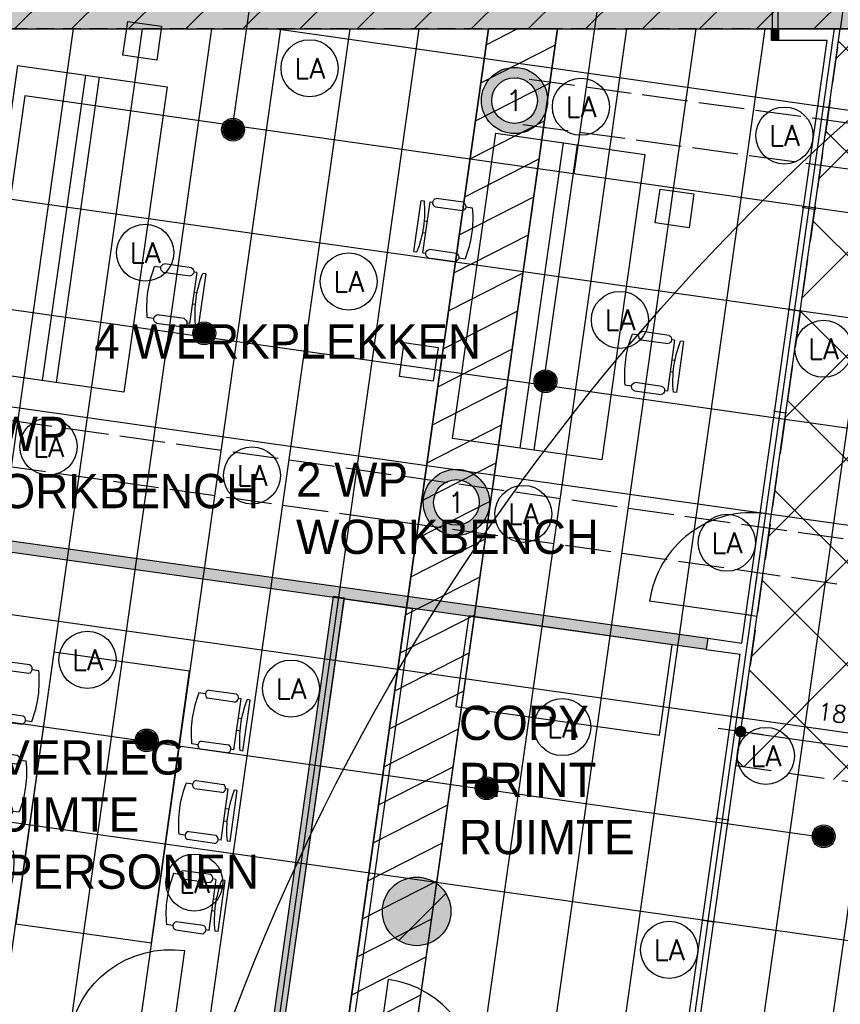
# Model space of a CAD drawing. Header units: millimetres. Extents: x -4107 to 114693, y -37499 to 54671.
# Tile 126 of 156: x 64605 to 71792, y 27556 to 36176. Entities that reach past the tile are written whole.
import ezdxf
from ezdxf.enums import TextEntityAlignment as Align

# ---------------------------------------------------------------- set-up
doc = ezdxf.new("R2010")
doc.units = ezdxf.units.MM
doc.header["$LTSCALE"] = 50
for name, pattern in [('B0702', [4.6875, 3.125, -1.5625]), ('XREF_06_Vloergoot installaties$0$E_GOOT5', [10, 8, -2]), ('XREF_06_werkset$0$B0702', [4.6875, 3.125, -1.5625])]:
    doc.linetypes.add(name, pattern=pattern)
for name, color, linetype in [('FOK_ BRANDSLANGHASPELS', 2, 'Continuous'), ('FOK_05---_TEKST_18', 1, 'Continuous'), ('FOK_05---_TEKST_25', 2, 'Continuous'), ('FOK_08---_MAATVOERING', 2, 'Continuous'), ('FOK_22_BINNENWANDEN', 2, 'Continuous'), ('FOK_22_BINNENWANDEN @ 1 VP1', 2, 'Continuous'), ('FOK_22_BINNENWANDEN @ 1 VP2', 2, 'Continuous'), ('FOK_22_BINNENWANDEN @ 1 VPModel', 2, 'Continuous'), ('FOK_82_LOS MEUBILAIR', 1, 'Continuous'), ('XREF_06_PLAFOND$0$AA00VV4-_SOLID252', 254, 'Continuous'), ('XREF_06_PLAFOND$0$AA45----_PLAFONDAFW', 1, 'Continuous'), ('XREF_06_PLAFOND$0$AI45----_PLAFONDAFW', 2, 'Continuous'), ('XREF_06_Sprinkler installatie$0$WL$1----', 3, 'Continuous'), ('XREF_06_Sprinkler installatie$0$WL524---', 4, 'Continuous'), ('XREF_06_Sprinkler installatie$0$WL6516--', 4, 'Continuous'), ('XREF_06_verlichting$0$EL6311--', 3, 'Continuous'), ('XREF_06_Vloergoot installaties$0$EL6131--_VG', 3, 'Continuous'), ('XREF_06_Vloergoot installaties$0$EL6222--', 3, 'Continuous'), ('XREF_06_werkset$0$AA28G---_PREFABBETON', 242, 'Continuous'), ('XREF_06_werkset$0$AI35----_PLAFONDS', 242, 'Continuous'), ('XREF_06_werkset$0$AL28G---_PREFABBETON', 4, 'Continuous')]:
    doc.layers.add(name, color=color, linetype=linetype)
doc.styles.add('FOK-DIM', font='romans.shx')
doc.styles.add('XREF_06_Sprinkler installatie$0$Standard', font='txt')
doc.styles.add('XREF_06_verlichting$0$BURO-018', font='simplex.shx', dxfattribs={"height": 180})
doc.styles.add('XREF_06_Vloergoot installaties$0$BURO-018', font='simplex.shx', dxfattribs={"height": 180})
doc.dimstyles.new('FOK-100', dxfattribs={"dimscale": 100, "dimtxt": 1.5, "dimasz": 1, "dimexe": 2, "dimexo": 0, "dimgap": 2, "dimtad": 1, "dimdec": 0, "dimzin": 11, "dimdsep": 46, "dimtxsty": 'FOK-DIM', "dimblk1": 'DOT', "dimblk2": 'DOT', "dimsah": 1, "dimcen": 2.5, "dimclrd": 256, "dimclre": 256, "dimclrt": 256, "dimadec": 0, "dimazin": 0, "dimtfac": 1, "dimtdec": 0, "dimtix": 1, "dimtmove": 2, "dimatfit": 3, "dimldrblk": 'DOT', "dimfxl": 2, "dimtolj": 1, "dimtzin": 0, "dimarcsym": 0})

# ---------------------------------------------------------------- blocks, each defined once
blk = doc.blocks.new('XREF_06_Sprinkler installatie$0$SP-KOP02')
at = {"color": 0, "linetype": 'Continuous'}
for p, q in [((-0.875, -0.023), (0.023, 0.875)), ((-0.847, -0.219), (0.219, 0.847)), ((-0.843, 0.233), (-0.233, 0.843)), ((-0.786, -0.383), (0.383, 0.786)), ((-0.702, -0.523), (0.523, 0.702)), ((-0.595, -0.641), (0.641, 0.595)), ((-0.469, -0.739), (0.739, 0.469)), ((-0.32, -0.815), (0.815, 0.32)), ((-0.144, -0.863), (0.863, 0.144)), ((0.072, -0.872), (0.872, -0.072)), ((0.381, -0.788), (0.788, -0.381))]:
    blk.add_line(p, q, dxfattribs=at)
at = {"color": 0, "linetype": 'Continuous', "const_width": 0.875}
blk.add_lwpolyline([(-0.438, 0, 1), (0.438, 0, 1)], format="xyb", close=True, dxfattribs=at)
at = {"color": 0, "linetype": 'Continuous'}
for radius in [1, 0.875]:
    blk.add_circle((0, 0), radius, dxfattribs=at)
at = {"color": 0, "linetype": 'Continuous', "style": 'XREF_06_Sprinkler installatie$0$Standard', "flags": 1}
for tag, p in [('SP_MATCODE', (2, 2)), ('SP_TEMP', (2, -3)), ('SP_DOORL', (2, -5)), ('SP_KFACT', (2, -7)), ('SP_SPRHK', (2, -9)), ('SP_KLEP', (2, -11))]:
    blk.add_attdef(tag, p, '', height=1, dxfattribs=at)
blk = doc.blocks.new('XREF_06_Sprinkler installatie')
at = {"layer": 'XREF_06_Sprinkler installatie$0$WL$1----'}
h = blk.add_hatch(dxfattribs=at)
h.set_pattern_fill('JIS_WOOD', color=256, scale=500, style=0)
h.set_pattern_definition([(45, (0, -36464.7), (-250, 250), [])])
h.paths.add_polyline_path([(30743.8, 36094.7), (95370.7, 36094.7), (86389.5, -27327.7), (59723.1, -18673.6), (68740.5, 7763.6), (69241.7, 10785.2), (68849, 13405.9), (67638.6, 16023.5), (65645.6, 18159.9), (63178.4, 19545.4), (60388.2, 20131.5), (28895, 21976)], flags=16)
h.paths.add_polyline_path([(29853.9, 37108.7), (96538.4, 37108.7), (87224.3, -28664.7), (58653.6, -19392.5), (68002.1, 8015.3), (68349.5, 9912.5), (68461.1, 10706.3), (68321.4, 11469.3), (68229.8, 12765.7), (68109.2, 13218.5), (67906.9, 13527.4), (67399.1, 14920.6), (67172.5, 15065.3), (66709.9, 15980.2), (66021.2, 16693), (65104.6, 17592.2), (63974.8, 18325.8), (62832.6, 18841.7), (59822.5, 19383.9), (28023.7, 21252.6)])
blk.add_lwpolyline([(30743.8, 36094.7), (95370.7, 36094.7), (86389.5, -27327.7), (59723.1, -18673.6), (68740.5, 7763.6), (69241.7, 10785.2), (68849, 13405.9), (67638.6, 16023.5), (65645.6, 18159.9), (63178.4, 19545.4), (60388.2, 20131.5), (28895, 21976)], close=True, dxfattribs=at)
at = {"layer": 'XREF_06_Sprinkler installatie$0$WL524---'}
for p, q in [((66662.3, 36612.5), (66469.4, 35250.5)), ((69705.9, 36580.7), (69457.6, 34827.3)), ((64649.2, 35508.3), (64387.1, 33657)), ((66469.4, 35250.5), (64649.2, 35508.3)), ((72410.3, 34409.2), (66469.4, 35250.5)), ((72159.1, 32556.4), (64387.1, 33657)), ((71640.9, 29015.9), (63885.4, 30114.1))]:
    blk.add_line(p, q, dxfattribs=at)
at = {"layer": 'XREF_06_Sprinkler installatie$0$WL6516--', "xscale": 99.9999999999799, "yscale": 100, "zscale": 100, "rotation": 7.589429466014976}
for p in [(66473.9, 35213.1), (66221.6, 33430.9), (69210.1, 33010.7), (65716.8, 29866.4), (68694, 29447.9), (71646.2, 29026.8)]:
    blk.add_blockref('XREF_06_Sprinkler installatie$0$SP-KOP02', p, dxfattribs=at)
blk = doc.blocks.new('XREF_06_Vloergoot installaties$0$E00415')
at = {"linetype": 'Continuous'}
h = blk.add_hatch(color=0, dxfattribs=at)
edge = h.paths.add_edge_path()
edge.add_arc((0, 0), 2.9, 0, 360)
edge = h.paths.add_edge_path(flags=16)
edge.add_arc((0, 0), 2, 0, 360)
at = {"color": 0, "linetype": 'Continuous'}
for radius in [2.9, 2]:
    blk.add_circle((0, 0), radius, dxfattribs=at)
at = {"color": 0, "linetype": 'Continuous', "style": 'XREF_06_Vloergoot installaties$0$BURO-018'}
for tag, p in [('E_GKAST', (0, 8)), ('E_GROEP', (0, 5)), ('E_SGROEP', (4.5, 5))]:
    blk.add_attdef(tag, text='', height=1.8, dxfattribs=at).set_placement(p, align=Align.MIDDLE)
at = {"color": 0, "linetype": 'Continuous', "style": 'XREF_06_Vloergoot installaties$0$BURO-018', "flags": 1}
for tag, p in [('E_VERMCODE', (13, 5)), ('E_MATCODE', (0, 0))]:
    blk.add_attdef(tag, text='', height=1.8, dxfattribs=at).set_placement(p, align=Align.MIDDLE)
blk = doc.blocks.new('XREF_06_Vloergoot installaties')
at = {"layer": 'XREF_06_Vloergoot installaties$0$EL6131--_VG', "linetype": 'XREF_06_Vloergoot installaties$0$E_GOOT5'}
for p, q in [((74913, 34853), (68966.1, 35666.7)), ((74857.7, 34456.9), (68911.8, 35270.4)), ((50629.8, 34637.5), (80364.5, 30423.3)), ((50573.7, 34241.5), (80308.4, 30027.3))]:
    blk.add_line(p, q, dxfattribs=at)
at = {"layer": 'XREF_06_Vloergoot installaties$0$EL6222--'}
ref = blk.add_blockref('XREF_06_Vloergoot installaties$0$E00415', (68938.9, 35468.6), dxfattribs=dict(at, xscale=99.99999999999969, yscale=100, zscale=100, rotation=352.2551880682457))
ref.add_attrib('E_GROEP', '1', dxfattribs={"layer": '0', "color": 1, "linetype": 'Continuous', "height": 180, "style": 'XREF_06_Vloergoot installaties$0$BURO-018'}).set_placement((68938.9, 35468.6), align=Align.MIDDLE)
ref = blk.add_blockref('XREF_06_Vloergoot installaties$0$E00415', (68430.2, 31949.8), dxfattribs=dict(at, xscale=99.99999999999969, yscale=100, zscale=100, rotation=352.2551880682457))
ref.add_attrib('E_GROEP', '1', dxfattribs={"layer": '0', "color": 1, "linetype": 'Continuous', "height": 180, "style": 'XREF_06_Vloergoot installaties$0$BURO-018'}).set_placement((68430.2, 31949.8), align=Align.MIDDLE)
blk = doc.blocks.new('XREF_06_PLAFOND')
at = {"layer": 'XREF_06_PLAFOND$0$AA00VV4-_SOLID252'}
h = blk.add_hatch(color=256, dxfattribs=at)
edge = h.paths.add_edge_path()
edge.add_line((87220.1, -28652.8), (96531.3, 37099.7))
edge.add_line((96531.3, 37099.7), (29925.1, 37099.7))
edge.add_line((29925.1, 37099.7), (27765.5, 20607.3))
edge.add_line((27765.5, 20607.3), (31097.5, 20428.6))
edge.add_line((31097.5, 20428.6), (31103.1, 20519.4))
edge.add_line((31103.1, 20519.4), (31163, 20516.2))
edge.add_line((31163, 20516.2), (31182.2, 20829.6))
edge.add_line((31182.2, 20829.6), (60332.4, 19103.1))
edge.add_arc((59884.7, 10785.2), 8330, -18.83392, 86.91943, ccw=False)
edge.add_line((67768.7, 8096), (58457.3, -19218.5))
edge.add_line((58457.3, -19218.5), (58452.6, -19217))
edge.add_line((58452.6, -19217), (58423.3, -19307.3))
edge.add_line((58423.3, -19307.3), (87220.1, -28652.8))
edge = h.paths.add_edge_path(flags=16)
edge.add_arc((59884.7, 10785.2), 9330, 341.17597, 446.61048)
edge.add_line((60436.4, 20098.9), (31243.3, 21827.8))
edge.add_line((31243.3, 21827.8), (28955.1, 21950.5))
edge.add_line((28955.1, 21950.5), (30807, 36094.7))
edge.add_line((30807, 36094.7), (95373.9, 36094.7))
edge.add_line((95373.9, 36094.7), (86392.8, -27327.7))
edge.add_line((86392.8, -27327.7), (59702.3, -18665.8))
edge.add_line((59702.3, -18665.8), (68715.7, 7774.7))
at = {"layer": 'XREF_06_PLAFOND$0$AA45----_PLAFONDAFW'}
h = blk.add_hatch(dxfattribs=at)
h.set_pattern_fill('ANSI31', color=256, scale=2200, angle=342.02, style=0)
h.set_pattern_definition([(27.02, (0, 0), (-124.9329, 244.9832), [])])
h.paths.add_polyline_path([(66110.5, 17734.2), (66643.3, 17217.2), (69316.5, 36094.7), (68710.5, 36094.7)])
at = {"layer": 'XREF_06_PLAFOND$0$AI45----_PLAFONDAFW'}
h = blk.add_hatch(dxfattribs=at)
h.set_pattern_fill('_USER,_O', color=256, scale=1800, pattern_type=0)
h.set_pattern_definition([(351.94, (60508.5, -17546.5), (252.38, 1782.22), [])])
edge = h.paths.add_edge_path(flags=16)
edge.add_arc((41622.2, 26897.4), 5449.9, 0, 180)
edge.add_arc((41622.2, 26897.4), 5449.9, 180, 360)
h.paths.add_polyline_path([(49833.5, 30277.3), (51633.5, 30277.3), (51633.5, 27677.3), (49833.5, 27677.3)], flags=16)
edge = h.paths.add_edge_path(flags=16)
edge.add_arc((86127.3, 26613.5), 3800, 0, 180)
edge.add_arc((86127.3, 26613.5), 3800, 180, 360)
edge = h.paths.add_edge_path(flags=16)
edge.add_arc((74998.8, -10766.8), 5450, 0, 180)
edge.add_arc((74998.8, -10766.8), 5450, 180, 360)
edge = h.paths.add_edge_path()
edge.add_arc((59888.1, 10791.1), 9323.9, 341.24236, 446.62909)
edge.add_line((60436.4, 20098.9), (31243.3, 21827.8))
edge.add_line((31243.3, 21827.8), (28955.1, 21950.5))
edge.add_line((28955.1, 21950.5), (30807, 36094.7))
edge.add_line((30807, 36094.7), (95373.9, 36094.7))
edge.add_line((95373.9, 36094.7), (86392.8, -27327.7))
edge.add_line((86392.8, -27327.7), (59702.3, -18665.8))
edge.add_line((59702.3, -18665.8), (68716.8, 7792.9))
h = blk.add_hatch(dxfattribs=at)
h.set_pattern_fill('_USER,_O', color=256, scale=600, angle=90, pattern_type=0)
h.set_pattern_definition([(81.94, (95317.84, 35698.9), (-594.073, 84.126), [])])
edge = h.paths.add_edge_path(flags=16)
edge.add_arc((86127.3, 26613.5), 3800, 0, 360)
edge = h.paths.add_edge_path(flags=16)
edge.add_arc((74998.8, -10766.8), 5450, 0, 360)
edge = h.paths.add_edge_path(flags=16)
edge.add_arc((41622.2, 26897.4), 5449.9, 0, 360)
h.paths.add_polyline_path([(49933.5, 30177.3), (51533.5, 30177.3), (51533.5, 27777.3), (49933.5, 27777.3)], flags=16)
edge = h.paths.add_edge_path()
edge.add_arc((59888.1, 10791.1), 9323.9, 341.24236, 446.62909)
edge.add_line((60436.4, 20098.9), (31243.3, 21827.8))
edge.add_line((31243.3, 21827.8), (28955.1, 21950.5))
edge.add_line((28955.1, 21950.5), (30807, 36094.7))
edge.add_line((30807, 36094.7), (95373.9, 36094.7))
edge.add_line((95373.9, 36094.7), (86392.8, -27327.7))
edge.add_line((86392.8, -27327.7), (59702.3, -18665.8))
edge.add_line((59702.3, -18665.8), (68716.8, 7792.9))
at = {"layer": 'XREF_06_PLAFOND$0$AA45----_PLAFONDAFW'}
blk.add_lwpolyline([(66110.5, 17734.2), (66643.3, 17217.2), (69316.5, 36094.7), (68710.5, 36094.7)], close=True, dxfattribs=at)
blk = doc.blocks.new('XREF_06_verlichting$0$1115B3A')
at = {"color": 0, "linetype": 'Continuous'}
blk.add_circle((0, 0), 2.5, dxfattribs=at)
at = {"color": 0, "linetype": 'Continuous', "style": 'XREF_06_verlichting$0$BURO-018'}
for tag, p in [('E_GKAST', (0, 8)), ('E_GROEP', (0, 5)), ('E_SGROEP', (4.5, 5)), ('E_ARMCODE', (0, 0)), ('E_SLET', (4.5, -1))]:
    blk.add_attdef(tag, text='', height=1.8, dxfattribs=at).set_placement(p, align=Align.MIDDLE)
blk = doc.blocks.new('XREF_06_verlichting')
at = {"layer": 'XREF_06_verlichting$0$EL6311--'}
ref = blk.add_blockref('XREF_06_verlichting$0$1115B3A', (67144.4, 35750.6), dxfattribs=dict(at, xscale=100, yscale=100, zscale=100))
ref.add_attrib('E_ARMCODE', 'LA', dxfattribs={"layer": '0', "color": 1, "linetype": 'Continuous', "height": 180, "style": 'XREF_06_verlichting$0$BURO-018'}).set_placement((67144.4, 35750.6), align=Align.MIDDLE)
ref = blk.add_blockref('XREF_06_verlichting$0$1115B3A', (69520.7, 35414), dxfattribs=dict(at, xscale=100, yscale=100, zscale=100))
ref.add_attrib('E_ARMCODE', 'LA', dxfattribs={"layer": '0', "color": 1, "linetype": 'Continuous', "height": 180, "style": 'XREF_06_verlichting$0$BURO-018'}).set_placement((69520.7, 35414), align=Align.MIDDLE)
ref = blk.add_blockref('XREF_06_verlichting$0$1115B3A', (71302.9, 35161.7), dxfattribs=dict(at, xscale=100, yscale=100, zscale=100))
ref.add_attrib('E_ARMCODE', 'LA', dxfattribs={"layer": '0', "color": 1, "linetype": 'Continuous', "height": 180, "style": 'XREF_06_verlichting$0$BURO-018'}).set_placement((71302.9, 35161.7), align=Align.MIDDLE)
ref = blk.add_blockref('XREF_06_verlichting$0$1115B3A', (65703.9, 34136.6), dxfattribs=dict(at, xscale=100, yscale=100, zscale=100))
ref.add_attrib('E_ARMCODE', 'LA', dxfattribs={"layer": '0', "color": 1, "linetype": 'Continuous', "height": 180, "style": 'XREF_06_verlichting$0$BURO-018'}).set_placement((65703.9, 34136.6), align=Align.MIDDLE)
ref = blk.add_blockref('XREF_06_verlichting$0$1115B3A', (67486.1, 33884.2), dxfattribs=dict(at, xscale=100, yscale=100, zscale=100))
ref.add_attrib('E_ARMCODE', 'LA', dxfattribs={"layer": '0', "color": 1, "linetype": 'Continuous', "height": 180, "style": 'XREF_06_verlichting$0$BURO-018'}).set_placement((67486.1, 33884.2), align=Align.MIDDLE)
ref = blk.add_blockref('XREF_06_verlichting$0$1115B3A', (69862.4, 33547.7), dxfattribs=dict(at, xscale=100, yscale=100, zscale=100))
ref.add_attrib('E_ARMCODE', 'LA', dxfattribs={"layer": '0', "color": 1, "linetype": 'Continuous', "height": 180, "style": 'XREF_06_verlichting$0$BURO-018'}).set_placement((69862.4, 33547.7), align=Align.MIDDLE)
ref = blk.add_blockref('XREF_06_verlichting$0$1115B3A', (71644.6, 33295.3), dxfattribs=dict(at, xscale=100, yscale=100, zscale=100))
ref.add_attrib('E_ARMCODE', 'LA', dxfattribs={"layer": '0', "color": 1, "linetype": 'Continuous', "height": 180, "style": 'XREF_06_verlichting$0$BURO-018'}).set_placement((71644.6, 33295.3), align=Align.MIDDLE)
ref = blk.add_blockref('XREF_06_verlichting$0$1115B3A', (64857.4, 32438.5), dxfattribs=dict(at, xscale=100, yscale=100, zscale=100))
ref.add_attrib('E_ARMCODE', 'LA', dxfattribs={"layer": '0', "color": 1, "linetype": 'Continuous', "height": 180, "style": 'XREF_06_verlichting$0$BURO-018'}).set_placement((64857.4, 32438.5), align=Align.MIDDLE)
ref = blk.add_blockref('XREF_06_verlichting$0$1115B3A', (66639.6, 32186.1), dxfattribs=dict(at, xscale=100, yscale=100, zscale=100))
ref.add_attrib('E_ARMCODE', 'LA', dxfattribs={"layer": '0', "color": 1, "linetype": 'Continuous', "height": 180, "style": 'XREF_06_verlichting$0$BURO-018'}).set_placement((66639.6, 32186.1), align=Align.MIDDLE)
ref = blk.add_blockref('XREF_06_verlichting$0$1115B3A', (69015.9, 31849.6), dxfattribs=dict(at, xscale=100, yscale=100, zscale=100))
ref.add_attrib('E_ARMCODE', 'LA', dxfattribs={"layer": '0', "color": 1, "linetype": 'Continuous', "height": 180, "style": 'XREF_06_verlichting$0$BURO-018'}).set_placement((69015.9, 31849.6), align=Align.MIDDLE)
ref = blk.add_blockref('XREF_06_verlichting$0$1115B3A', (70798.2, 31597.2), dxfattribs=dict(at, xscale=100, yscale=100, zscale=100))
ref.add_attrib('E_ARMCODE', 'LA', dxfattribs={"layer": '0', "color": 1, "linetype": 'Continuous', "height": 180, "style": 'XREF_06_verlichting$0$BURO-018'}).set_placement((70798.2, 31597.2), align=Align.MIDDLE)
ref = blk.add_blockref('XREF_06_verlichting$0$1115B3A', (65199.1, 30572.1), dxfattribs=dict(at, xscale=100, yscale=100, zscale=100))
ref.add_attrib('E_ARMCODE', 'LA', dxfattribs={"layer": '0', "color": 1, "linetype": 'Continuous', "height": 180, "style": 'XREF_06_verlichting$0$BURO-018'}).set_placement((65199.1, 30572.1), align=Align.MIDDLE)
ref = blk.add_blockref('XREF_06_verlichting$0$1115B3A', (66981.3, 30319.8), dxfattribs=dict(at, xscale=100, yscale=100, zscale=100))
ref.add_attrib('E_ARMCODE', 'LA', dxfattribs={"layer": '0', "color": 1, "linetype": 'Continuous', "height": 180, "style": 'XREF_06_verlichting$0$BURO-018'}).set_placement((66981.3, 30319.8), align=Align.MIDDLE)
ref = blk.add_blockref('XREF_06_verlichting$0$1115B3A', (69357.6, 29983.3), dxfattribs=dict(at, xscale=100, yscale=100, zscale=100))
ref.add_attrib('E_ARMCODE', 'LA', dxfattribs={"layer": '0', "color": 1, "linetype": 'Continuous', "height": 180, "style": 'XREF_06_verlichting$0$BURO-018'}).set_placement((69357.6, 29983.3), align=Align.MIDDLE)
ref = blk.add_blockref('XREF_06_verlichting$0$1115B3A', (71139.9, 29730.9), dxfattribs=dict(at, xscale=100, yscale=100, zscale=100))
ref.add_attrib('E_ARMCODE', 'LA', dxfattribs={"layer": '0', "color": 1, "linetype": 'Continuous', "height": 180, "style": 'XREF_06_verlichting$0$BURO-018'}).set_placement((71139.9, 29730.9), align=Align.MIDDLE)
ref = blk.add_blockref('XREF_06_verlichting$0$1115B3A', (66134.9, 28621.7), dxfattribs=dict(at, xscale=100, yscale=100, zscale=100))
ref.add_attrib('E_ARMCODE', 'LA', dxfattribs={"layer": '0', "color": 1, "linetype": 'Continuous', "height": 180, "style": 'XREF_06_verlichting$0$BURO-018'}).set_placement((66134.9, 28621.7), align=Align.MIDDLE)
ref = blk.add_blockref('XREF_06_verlichting$0$1115B3A', (70293.4, 28032.8), dxfattribs=dict(at, xscale=100, yscale=100, zscale=100))
ref.add_attrib('E_ARMCODE', 'LA', dxfattribs={"layer": '0', "color": 1, "linetype": 'Continuous', "height": 180, "style": 'XREF_06_verlichting$0$BURO-018'}).set_placement((70293.4, 28032.8), align=Align.MIDDLE)
blk = doc.blocks.new('workbench bulo 2700')
at = {"linetype": 'Continuous'}
for p, q in [((68460.2, 36075), (68081.6, 33401.7)), ((69767.1, 35890), (68460.2, 36075)), ((69054.2, 35990.9), (68675.7, 33317.6)), ((68794.5, 33300.8), (69173.1, 35974.1)), ((69388.6, 33216.6), (69767.1, 35890)), ((69838.3, 35198.4), (69783.3, 35206.2)), ((69874, 35230.3), (70110.2, 35196.9)), ((70095.6, 35125.6), (69859.5, 35159)), ((70090, 34707.8), (70153.1, 35153.8)), ((70153.1, 35153.8), (70126.9, 35157.5)), ((70168.7, 34696.6), (70231.9, 35142.7)), ((70231.9, 35142.7), (70205.6, 35146.4)), ((70156.3, 34979.4), (70129, 34983.3)), ((70114.1, 34878.3), (70142.1, 34874.4)), ((69775.1, 34752.4), (69720.2, 34760.1)), ((69806.4, 34784.3), (70042.6, 34750.8)), ((70032.5, 34679.6), (69796.3, 34713)), ((70090, 34707.8), (70063.7, 34711.5)), ((70168.7, 34696.6), (70142.5, 34700.3)), ((67680, 34595.1), (67616.9, 34149)), ((67680, 34595.1), (67706.3, 34591.3)), ((67758.8, 34583.9), (67695.6, 34137.9)), ((67758.8, 34583.9), (67785, 34580.2)), ((67816.3, 34612.1), (68052.4, 34578.7)), ((68042.3, 34507.4), (67806.2, 34540.8)), ((68073.6, 34539.3), (68128.6, 34531.5)), ((67734.6, 34413.4), (67706.7, 34417.3)), ((67692.4, 34312.3), (67719.8, 34308.4)), ((67616.9, 34149), (67643.1, 34145.3)), ((67695.6, 34137.9), (67721.8, 34134.1)), ((67753.1, 34166.1), (67989.3, 34132.6)), ((67974.7, 34061.4), (67738.6, 34094.8)), ((68010.5, 34093.3), (68065.4, 34085.5)), ((68081.6, 33401.7), (69388.6, 33216.6))]:
    blk.add_line(p, q, dxfattribs=at)
for centre, radius, start, end in [((70686.5, 34850.8), 970.6, 158.5203, 185.3597), ((69878.2, 35192.3), 38.2, 96.29438, 240.64731), ((70091.4, 35163.6), 38.2, 276.29438, 60.64731), ((71108.8, 34791), 970.6, 158.5203, 185.3597), ((69812.5, 34747.1), 37.7, 99.22561, 244.65439), ((70026.4, 34716.8), 37.7, 279.22561, 64.65439), ((66740, 34500.7), 970.6, 338.5203, 5.3597), ((67822.3, 34574.9), 37.7, 99.22561, 244.65439), ((68036.3, 34544.6), 37.7, 279.22561, 64.65439), ((67162.3, 34440.9), 970.6, 338.5203, 5.3597), ((67757.3, 34128.1), 38.2, 96.29438, 240.64731), ((67970.5, 34099.3), 38.2, 276.29438, 60.64731)]:
    blk.add_arc(centre, radius, start, end, dxfattribs=at)
blk = doc.blocks.new('gevelaansluiting recht')
blk.add_hatch(color=256).paths.add_polyline_path([(4.2, 29.7), (-4.2, -29.7), (-237, 3.3), (-228.6, 62.7)])
for points in [[(-991.6, 165.7), (-998.6, 116.2)], [(-236.3, 8.2), (-998.6, 116.2)], [(-229.3, 57.7), (-991.6, 165.7)]]:
    blk.add_lwpolyline(points)
blk.add_lwpolyline([(4.2, 29.7), (-4.2, -29.7), (-237, 3.3), (-228.6, 62.7)], close=True)
blk = doc.blocks.new('A$C0602654F')
at = {"linetype": 'Continuous'}
for p, q in [((221.8, 1999.3), (283.4, 2445.6)), ((283.4, 2445.6), (309.6, 2442)), ((300.5, 1988.5), (362.1, 2434.7)), ((362.1, 2434.7), (388.4, 2431.1)), ((651.5, 2431.7), (415.3, 2464.3)), ((409.7, 2391.8), (646, 2359.2)), ((677.1, 2391.3), (732.1, 2383.7)), ((311.2, 2267.9), (338.6, 2264.1)), ((324.1, 2159.1), (296.1, 2163)), ((2189, 2179.9), (2134.1, 2187.7)), ((2224.8, 2211.8), (2460.9, 2178.3)), ((2446.4, 2107.1), (2210.2, 2140.5)), ((2440.7, 1689.2), (2503.9, 2135.3)), ((2503.9, 2135.3), (2477.6, 2139)), ((2519.4, 1678.1), (2582.6, 2124.1)), ((2582.6, 2124.1), (2556.4, 2127.9)), ((221.8, 1999.3), (248, 1995.7)), ((300.5, 1988.5), (326.8, 1984.8)), ((594.2, 1984.3), (357.9, 2016.9)), ((348.1, 1945.6), (584.4, 1912.9)), ((615.5, 1945), (670.5, 1937.4)), ((2507.1, 1960.9), (2479.7, 1964.7)), ((2464.9, 1859.8), (2492.8, 1855.8)), ((2125.9, 1733.8), (2070.9, 1741.6)), ((2157.2, 1765.8), (2393.3, 1732.3)), ((112.4, 1206.8), (174, 1653.1)), ((174, 1653.1), (200.2, 1649.5)), ((191.1, 1196), (252.7, 1642.2)), ((252.7, 1642.2), (279, 1638.6)), ((542.1, 1639.2), (305.9, 1671.8)), ((2383.2, 1661), (2147.1, 1694.5)), ((2440.7, 1689.2), (2414.5, 1693)), ((2519.4, 1678.1), (2493.2, 1681.8)), ((300.3, 1599.3), (536.6, 1566.7)), ((567.7, 1598.8), (622.7, 1591.2)), ((201.8, 1475.4), (229.2, 1471.6)), ((2076.9, 1387.8), (2021.9, 1395.6)), ((2112.6, 1419.7), (2348.7, 1386.2)), ((214.7, 1366.6), (186.7, 1370.5)), ((2334.2, 1315), (2098.1, 1348.4)), ((2328.6, 897.1), (2391.7, 1343.2)), ((2391.7, 1343.2), (2365.5, 1346.9)), ((2407.3, 886), (2470.4, 1332)), ((2470.4, 1332), (2444.2, 1335.8)), ((112.4, 1206.8), (138.6, 1203.2)), ((484.8, 1191.8), (248.6, 1224.4)), ((191.1, 1196), (217.4, 1192.4)), ((238.7, 1153.1), (475, 1120.5)), ((506.2, 1152.5), (561.1, 1144.9)), ((2394.9, 1168.8), (2367.6, 1172.6)), ((2352.7, 1067.7), (2380.6, 1063.7)), ((2013.7, 941.7), (1958.7, 949.5)), ((2045, 973.7), (2281.1, 940.2)), ((63.2, 865), (0, 418.9)), ((63.2, 865), (89.4, 861.2)), ((199.4, 882), (435.5, 848.6)), ((2271, 868.9), (2034.9, 902.4)), ((2328.6, 897.1), (2302.3, 900.9)), ((2407.3, 886), (2381, 889.7)), ((141.9, 853.8), (78.7, 407.8)), ((141.9, 853.8), (168.1, 850.1)), ((425.5, 777.3), (189.3, 810.7)), ((456.7, 809.2), (511.7, 801.4)), ((117.7, 683.3), (89.8, 687.2)), ((1967.1, 598.1), (1912.1, 605.6)), ((2234.5, 597.5), (1998.2, 630.1)), ((75.5, 582.2), (102.9, 578.3)), ((1988.4, 558.8), (2224.7, 526.2)), ((2282.1, 554.6), (2220.5, 108.3)), ((2282.1, 554.6), (2255.8, 558.2)), ((2360.8, 543.7), (2299.2, 97.4)), ((2360.8, 543.7), (2334.6, 547.3)), ((136.2, 436), (372.4, 402.5)), ((0, 418.9), (26.2, 415.2)), ((78.7, 407.8), (105, 404)), ((357.8, 331.3), (121.7, 364.7)), ((393.6, 363.2), (448.5, 355.4)), ((2258.5, 383.9), (2286.5, 380.1)), ((2271.4, 275.2), (2244, 278.9)), ((2172.9, 151.2), (1936.6, 183.8)), ((1905.5, 151.8), (1850.5, 159.4)), ((1931.1, 111.3), (2167.3, 78.7)), ((2220.5, 108.3), (2194.2, 111.9)), ((2299.2, 97.4), (2273, 101.1))]:
    blk.add_line(p, q, dxfattribs=at)
blk.add_lwpolyline([(530.9, 166.2), (1719.4, 0), (2051.7, 2376.9), (863.2, 2543)], close=True, dxfattribs=at)
for centre, radius, start, end in [((-656.4, 2347.9), 970.6, 338.72198, 5.56138), ((424.1, 2427.2), 38.2, 103.43437, 247.7873), ((637.1, 2396.4), 38.2, 283.43437, 67.7873), ((-233.9, 2289.6), 970.6, 338.72198, 5.56138), ((3037.2, 1832.3), 970.6, 158.5203, 185.3597), ((2228.9, 2173.8), 38.2, 96.29438, 240.64731), ((2442.2, 2145), 38.2, 276.29438, 60.64731), ((3459.5, 1772.5), 970.6, 158.5203, 185.3597), ((364.1, 1979.7), 37.7, 99.42728, 244.85607), ((578.2, 1950.1), 37.7, 279.42728, 64.85607), ((2163.2, 1728.5), 37.7, 99.22561, 244.65439), ((2377.2, 1698.2), 37.7, 279.22561, 64.65439), ((-765.8, 1555.4), 970.6, 338.72198, 5.56138), ((314.8, 1634.7), 38.2, 103.43437, 247.7873), ((527.7, 1603.9), 38.2, 283.43437, 67.7873), ((-343.3, 1497.1), 970.6, 338.72198, 5.56138), ((2925.1, 1040.2), 970.6, 158.5203, 185.3597), ((2116.8, 1381.7), 38.2, 96.29438, 240.64731), ((2330, 1352.9), 38.2, 276.29438, 60.64731), ((3347.4, 980.4), 970.6, 158.5203, 185.3597), ((254.7, 1187.2), 37.7, 99.42728, 244.85607), ((468.8, 1157.7), 37.7, 279.42728, 64.85607), ((2051, 936.4), 37.7, 99.22561, 244.65439), ((205.4, 844.8), 37.7, 99.22561, 244.65439), ((2265, 906.1), 37.7, 279.22561, 64.65439), ((-876.9, 770.6), 970.6, 338.5203, 5.3597), ((419.4, 814.5), 37.7, 279.22561, 64.65439), ((-454.6, 710.8), 970.6, 338.5203, 5.3597), ((2816.5, 253.4), 970.6, 158.72198, 185.56138), ((2004.4, 592.9), 37.7, 99.42728, 244.85607), ((2218.5, 563.4), 37.7, 279.42728, 64.85607), ((3239, 195.1), 970.6, 158.72198, 185.56138), ((140.4, 398), 38.2, 96.29438, 240.64731), ((353.7, 369.2), 38.2, 276.29438, 60.64731), ((1945.5, 146.7), 38.2, 103.43437, 247.7873), ((2158.5, 115.9), 38.2, 283.43437, 67.7873)]:
    blk.add_arc(centre, radius, start, end, dxfattribs=at)
blk = doc.blocks.new('A$C46E716B0')
at = {"layer": 'FOK_22_BINNENWANDEN', "color": 13}
for points in [[(0, 0), (0, 900)], [(0, 0), (900, 0)]]:
    blk.add_lwpolyline(points, dxfattribs=at)
blk.add_arc((0, 0), 900, 0, 90, dxfattribs=at)
blk = doc.blocks.new('*U1000')
at = {"layer": 'FOK_22_BINNENWANDEN @ 1 VP1'}
blk.add_hatch(color=256, dxfattribs=at).paths.add_polyline_path([(674.2, 4061.8), (575.1, 4075.2), (42.1, 311.1), (141.1, 297)])
at = {"layer": 'FOK_22_BINNENWANDEN @ 1 VP2'}
blk.add_hatch(color=256, dxfattribs=at).paths.add_polyline_path([(674.2, 4061.8), (575.1, 4075.2), (42.1, 311.1), (141.1, 297)])
at = {"layer": 'FOK_22_BINNENWANDEN @ 1 VPModel'}
blk.add_hatch(color=256, dxfattribs=at).paths.add_polyline_path([(674.2, 4061.8), (575.1, 4075.2), (42.1, 311.1), (141.1, 297)])
blk = doc.blocks.new('A$C33344D17')
at = {"layer": 'FOK_22_BINNENWANDEN'}
blk.add_lwpolyline([(674.2, 4061.8), (575.1, 4075.2), (42.1, 311.1), (141.1, 297)], close=True, dxfattribs=at)
for points in [[(42.1, 311.1), (0, 14)], [(141.1, 297), (99, 0)]]:
    blk.add_lwpolyline(points, dxfattribs=at)
blk.add_blockref('*U1000', (0, 0), dxfattribs=at)
blk = doc.blocks.new('XREF_06_werkset$0$V-H-28G001_B09145W02')
at = {"layer": 'XREF_06_werkset$0$AA28G---_PREFABBETON'}
blk.add_hatch(color=254, dxfattribs=at).paths.add_polyline_path([(300, 0, 0.57735), (-150, 259.8, 0.57735), (-150, -259.8, 0.57735)])
h = blk.add_hatch(dxfattribs=at)
h.set_pattern_fill('KALKZST', color=1, scale=880, style=0)
h.set_pattern_definition([(45, (0, 0), (-390.3, 390.3), [])])
h.paths.add_polyline_path([(300, 0, 0.57735), (-150, 259.8, 0.57735), (-150, -259.8, 0.57735)])
at = {"layer": 'XREF_06_werkset$0$AL28G---_PREFABBETON'}
blk.add_circle((0, 0), 300, dxfattribs=at)
blk = doc.blocks.new('XREF_06_werkset$0$V-H-28X00B_09145B1')
blk.add_blockref('XREF_06_werkset$0$V-H-28G001_B09145W02', (68082.1, 28369.5))
blk = doc.blocks.new('XREF_06_werkset')
at = {"layer": 'XREF_06_werkset$0$AI35----_PLAFONDS', "linetype": 'XREF_06_werkset$0$B0702'}
blk.add_lwpolyline([(68715.7, 7774.7), (59702.3, -18665.8), (86392.8, -27327.7), (95373.9, 36094.7), (30807, 36094.7), (28955, 21950.5), (31243.3, 21827.8), (60436.4, 20098.9, -0.495504)], format="xyb", close=True, dxfattribs=at)
blk.add_blockref('XREF_06_werkset$0$V-H-28X00B_09145B1', (0, 0))
blk = doc.blocks.new('A$C094F4788')
at = {"layer": 'Defpoints'}
blk.add_lwpolyline([(5, 19), (104, 5)], dxfattribs=at)
blk.add_point((5, 19), dxfattribs=at)
at = {"layer": 'Defpoints', "color": 5}
for p in [(5, 19), (104, 5)]:
    blk.add_point(p, dxfattribs=at)
at = {"layer": 'FOK_22_BINNENWANDEN', "color": 5}
for centre in [(5, 19), (104, 5)]:
    blk.add_circle(centre, 5, dxfattribs=at)
blk = doc.blocks.new('DOT')
at = {"color": 0}
blk.add_line((-2, 0), (2, 0), dxfattribs=at)
at = {"color": 0, "const_width": 0.5}
blk.add_lwpolyline([(-0.25, 0, 1), (0.25, 0, 1)], format="xyb", close=True, dxfattribs=at)
blk = doc.blocks.new('*D73')
at = {"layer": 'Defpoints', "color": 0}
for p in [(70921, 29951.3), (72702.2, 29690.9), (72702.2, 29690.9)]:
    blk.add_point(p, dxfattribs=at)
at = {"layer": 'FOK_08---_MAATVOERING', "lineweight": -2}
for p, q in [((70921, 29951.3), (70891.8, 29745.3)), ((71018.9, 29929.3), (72603.2, 29704.9)), ((72702.2, 29690.9), (72730.3, 29888.9))]:
    blk.add_line(p, q, dxfattribs=at)
at = {"layer": 'FOK_08---_MAATVOERING', "lineweight": -2, "xscale": 100, "yscale": 100, "zscale": 100}
for p, rotation in [((70919.8, 29943.3), 171.9399999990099), ((72702.2, 29690.9), 351.93999999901)]:
    blk.add_blockref('DOT', p, dxfattribs=dict(at, rotation=rotation))
at = {"layer": 'FOK_08---_MAATVOERING', "insert": (71849.6, 30089.4), "char_height": 150, "attachment_point": 5, "rotation": 351.94, "style": 'FOK-DIM'}
blk.add_mtext('\\A1;1800', dxfattribs=at)
blk = doc.blocks.new('A$C4D8164B4')
at = {"layer": 'FOK_ BRANDSLANGHASPELS', "color": 2}
blk.add_circle((20000, 20000), 20000, dxfattribs=at)
blk = doc.blocks.new('*U993')
at = {"layer": 'FOK_22_BINNENWANDEN @ 1 VP1'}
blk.add_hatch(color=256, dxfattribs=at).paths.add_polyline_path([(63798.4, 31714.8), (70631.7, 30761.3), (70617.7, 30662.3), (63784.4, 31615.8)])
at = {"layer": 'FOK_22_BINNENWANDEN @ 1 VP2'}
blk.add_hatch(color=256, dxfattribs=at).paths.add_polyline_path([(63798.4, 31714.8), (70631.7, 30761.3), (70617.7, 30662.3), (63784.4, 31615.8)])
at = {"layer": 'FOK_22_BINNENWANDEN @ 1 VPModel'}
blk.add_hatch(color=256, dxfattribs=at).paths.add_polyline_path([(63798.4, 31714.8), (70631.7, 30761.3), (70617.7, 30662.3), (63784.4, 31615.8)])

msp = doc.modelspace()

# ---------------------------------------------------------------- hatches: boundary and pattern name
at = {"layer": 'FOK_08---_MAATVOERING'}
h = msp.add_hatch(dxfattribs=at)
h.set_pattern_fill('ANSI37', color=254, scale=200, style=0)
h.paths.add_polyline_path([(71899.9, 36864.5), (70877.8, 29646.3), (82363.2, 28019.8), (83615.7, 36864.4)])
at = {"layer": 'FOK_22_BINNENWANDEN'}
msp.add_hatch(color=256, dxfattribs=at).paths.add_polyline_path([(71250.9, 36094.7), (71250.9, 35994.7), (71190.9, 35994.7), (71190.9, 36094.7)])

# ---------------------------------------------------------------- linework, layer by layer
at = {"layer": 'Defpoints'}
msp.add_lwpolyline([(71062.8, 30952.8), (70963.8, 30966.8)], dxfattribs=at)
at = {"layer": 'FOK_08---_MAATVOERING', "color": 13, "linetype": 'B0702', "ltscale": 2}
msp.add_lwpolyline([(71899.9, 36864.5), (70877.8, 29646.3), (82363.2, 28019.8), (83615.7, 36864.4), (71899.9, 36864.5)], dxfattribs=at)
at = {"layer": 'FOK_22_BINNENWANDEN', "ltscale": 0.5}
msp.add_line((70339.8, 26560.8), (70914.7, 30620.3), dxfattribs=at)
for points in [[(70424.8, 26447.7), (71790.9, 36094.7)], [(70928.7, 30719.3), (71675.8, 35994.7)]]:
    msp.add_lwpolyline(points, dxfattribs=at)
at = {"layer": 'FOK_22_BINNENWANDEN'}
for points in [[(71250.9, 36094.7), (71250.9, 35994.7), (71190.9, 35994.7), (71190.9, 36094.7)], [(63798.4, 31714.8), (70631.7, 30761.3), (70617.7, 30662.3), (63784.4, 31615.8)]]:
    msp.add_lwpolyline(points, close=True, dxfattribs=at)
for points in [[(71790.9, 36094.7), (71250.9, 36094.7)], [(71675.8, 35994.7), (71250.9, 35994.7)], [(71189, 31843.9), (71090, 31857.9)], [(71062.8, 30952.8), (70963.8, 30966.8)], [(70631.7, 30761.3), (70928.7, 30719.3)], [(70617.7, 30662.3), (70914.7, 30620.3)]]:
    msp.add_lwpolyline(points, dxfattribs=at)
at = {"layer": 'FOK_82_LOS MEUBILAIR'}
for points in [[(65551.5, 36161.6), (65848.5, 36119.6), (65806.4, 35822.5), (65509.4, 35864.6)], [(70213.3, 34693.8), (70510.3, 34651.7), (70468.2, 34354.7), (70171.2, 34396.8)], [(67972.6, 33349.8), (68269.6, 33307.7), (68227.6, 33010.7), (67930.5, 33052.7)], [(68042.2, 31020.7), (67510.3, 27264.4), (66916.2, 27348.6), (67448.2, 31104.9)], [(70320.6, 30704.4), (68538.4, 30956.9), (68426.2, 30164.8), (70208.4, 29912.3)]]:
    msp.add_lwpolyline(points, close=True, dxfattribs=at)

# ---------------------------------------------------------------- block references
for name in ['XREF_06_werkset', 'XREF_06_PLAFOND', 'XREF_06_PLAFOND', 'XREF_06_Sprinkler installatie', 'XREF_06_Sprinkler installatie', 'XREF_06_Vloergoot installaties', 'XREF_06_Vloergoot installaties']:
    msp.add_blockref(name, (0, 0))
at = {"layer": 'FOK_22_BINNENWANDEN', "color": 5}
for p in [(41313.6, 11409.4), (65187.1, 382.2)]:
    msp.add_blockref('A$C4D8164B4', p, dxfattribs=at)
at = {"layer": 'FOK_22_BINNENWANDEN'}
for name, p, rotation in [('gevelaansluiting recht', (71220.9, 37099.7), 98.0597010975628), ('A$C46E716B0', (71013.3, 30959.8), 81.94501215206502), ('A$C46E716B0', (67709, 26882.8), 351.9349878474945)]:
    msp.add_blockref(name, p, dxfattribs=dict(at, rotation=rotation))
for name, p in [('XREF_06_verlichting', (0, 0)), ('A$C094F4788', (71589.7, 35403.3)), ('A$C094F4788', (71463.5, 34512.2)), ('A$C094F4788', (71337.4, 33621.1)), ('A$C094F4788', (71211.2, 32730)), ('*U993', (0, 0)), ('A$C33344D17', (66775.2, 27051.5)), ('A$C094F4788', (70832.6, 30056.7)), ('A$C094F4788', (70706.4, 29165.6)), ('A$C094F4788', (70580.2, 28274.5))]:
    msp.add_blockref(name, p, dxfattribs=at)
at = {"layer": 'FOK_22_BINNENWANDEN', "xscale": -1, "rotation": 351.9450121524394}
msp.add_blockref('A$C46E716B0', (65926.8, 27135.2), dxfattribs=at)
at = {"layer": 'FOK_82_LOS MEUBILAIR', "xscale": -1}
for p, rotation in [((8458.4, 86765.6), 163.8799999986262), ((12643.3, 86172.9), 163.8799999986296)]:
    msp.add_blockref('workbench bulo 2700', p, dxfattribs=dict(at, rotation=rotation))
at = {"layer": 'FOK_82_LOS MEUBILAIR'}
msp.add_blockref('A$C0602654F', (64040.4, 28095.5), dxfattribs=at)
msp.add_blockref('A$C0602654F', (64040.4, 28095.5), dxfattribs=at)

# ---------------------------------------------------------------- texts
at = {"layer": 'FOK_05---_TEKST_18', "char_height": 300, "width": 57960.996, "attachment_point": 1}
for s, insert in [('{\\fCentury Gothic|b0|i0|c0|p34;4 WERKPLEKKEN}', (65257, 33509.8)), ('{\\fCentury Gothic|b0|i0|c0|p34;COPY\\PPRINT\\PRUIMTE}', (68453, 30170.5)), ('{\\fCentury Gothic|b0|i0|c0|p34;OVERLEG\\PRUIMTE\\P6 PERSONEN}', (64114.9, 29867.7))]:
    msp.add_mtext(s, dxfattribs=dict(at, insert=insert))
at = {"layer": 'FOK_05---_TEKST_25', "char_height": 300, "width": 57960.996, "attachment_point": 1}
for insert in [(64050.5, 32699.5), (67025.4, 32299.2)]:
    msp.add_mtext('{\\fCentury Gothic|b0|i0|c0|p34;2 WP\\PWORKBENCH}', dxfattribs=dict(at, insert=insert))

# ---------------------------------------------------------------- dimensions: what is measured, and where the dimension line sits
at = {"layer": 'FOK_08---_MAATVOERING'}
dim = msp.add_linear_dim(base=(72702.2, 29690.9), p1=(70921, 29951.3), p2=(72702.2, 29690.9), angle=171.94, dimstyle='FOK-100', dxfattribs=at)
dim.commit()
dim.dimension.update_dxf_attribs({"geometry": '*D73', "text_midpoint": (71849.6, 30089.4)})

doc.saveas('drawing.dxf')
